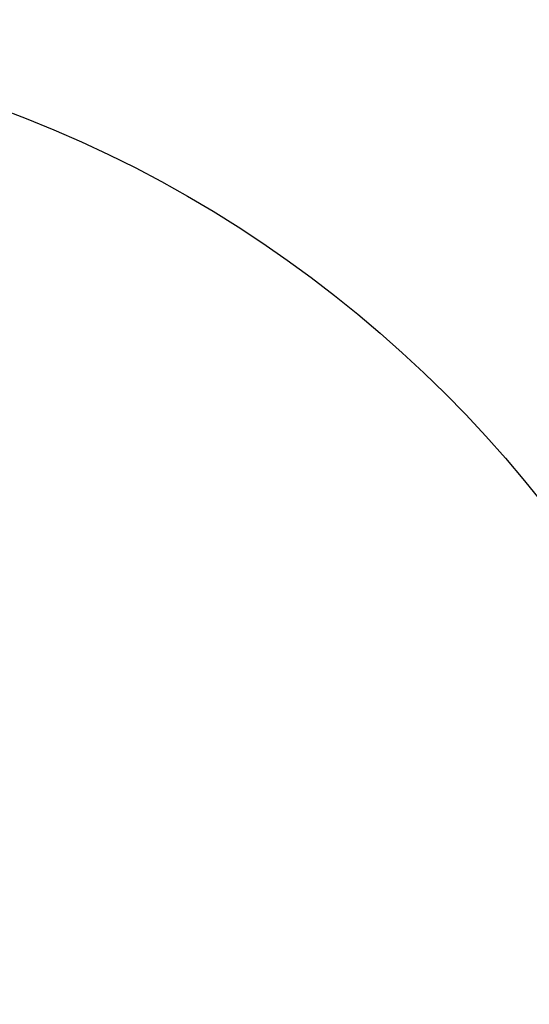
# Model space of a CAD drawing. Header units: millimetres. Extents: x 0 to 297, y 0 to 210.
# Tile 164 of 256: x 58.52 to 59.74, y 155.58 to 157.95. Entities that reach past the tile are written whole.
import ezdxf

# ---------------------------------------------------------------- set-up
doc = ezdxf.new("R2010")
doc.units = ezdxf.units.MM
doc.header["$LTSCALE"] = 16.335
doc.layers.get('0').update_dxf_attribs({"linetype": 'CONTINUOUS'})
doc.layers.add('AXES_REF', color=7, linetype='CONTINUOUS')

msp = doc.modelspace()

# ---------------------------------------------------------------- linework, layer by layer
at = {"color": 7, "linetype": 'Continuous'}
for radius in [4.8479, 4.8475, 4.8165]:
    msp.add_circle((57.4457, 154.9565), radius, dxfattribs=at)
msp.add_arc((57.4457, 154.9565), 4.8, 278.2771, 261.7229, dxfattribs=at)
at = {"layer": 'AXES_REF', "color": 9, "linetype": 'Continuous'}
for radius in [4.4223, 2.9643]:
    msp.add_circle((57.4457, 154.9565), radius, dxfattribs=at)
at = {"layer": 'AXES_REF', "color": 7, "linetype": 'Continuous'}
msp.add_arc((57.4457, 154.9565), 4.91, 143.2754, 36.7246, dxfattribs=at)

doc.saveas('drawing.dxf')
